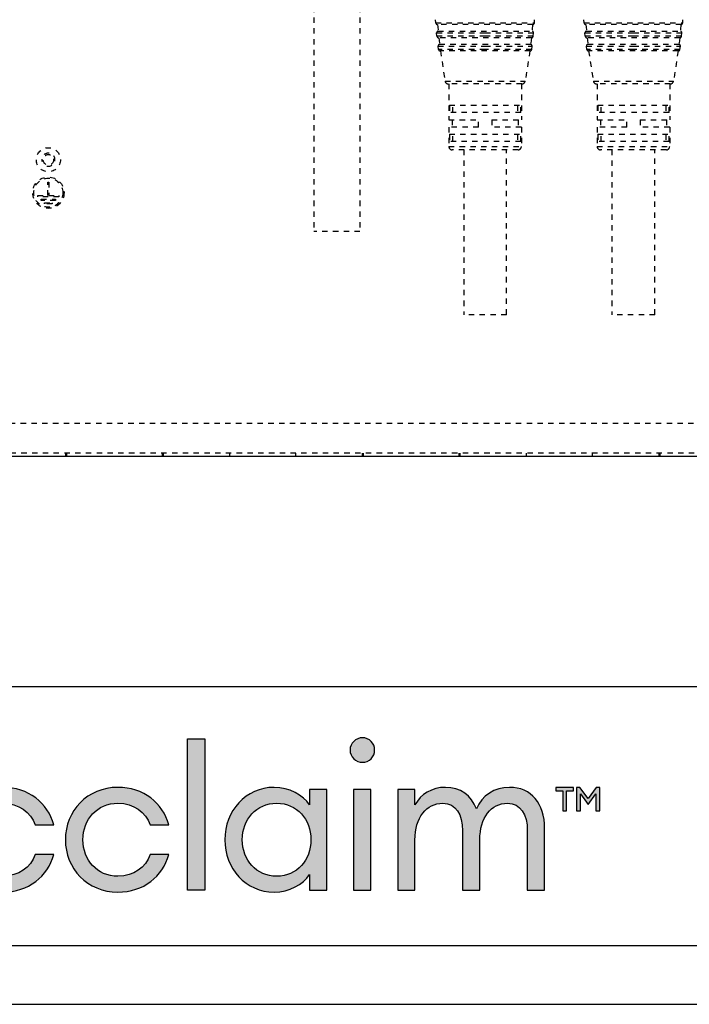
# Model space of a CAD drawing. Header units: millimetres. Extents: x -6552 to -4132, y 482 to 1483.
# Tile 55 of 80: x -5354 to -5151, y 482 to 780. Entities that reach past the tile are written whole.
import ezdxf

# ---------------------------------------------------------------- set-up
doc = ezdxf.new("R2010")
doc.units = ezdxf.units.MM
doc.header["$LTSCALE"] = 16.335
doc.linetypes.add('HIDDEN', pattern=[0.2, 0.1, -0.1])
doc.layers.get('0').update_dxf_attribs({"linetype": 'CONTINUOUS'})
for name, color, linetype in [('02___PRT_ALL_AXES', 7, 'CONTINUOUS'), ('1', 7, 'CONTINUOUS'), ('DEFAULT_2', 8, 'HIDDEN'), ('layer 1', 7, 'CONTINUOUS')]:
    doc.layers.add(name, color=color, linetype=linetype)

# ---------------------------------------------------------------- blocks, each defined once
blk = doc.blocks.new('2')
at = {"layer": 'DEFAULT_2', "color": 8, "linetype": 'HIDDEN'}
for p, q in [((-2659.95, 2337.39), (-2659.95, 2259.39)), ((-2645.95, 2337.39), (-2645.95, 2259.39)), ((-2622.91, 2322.65), (-2622.99, 2323.65)), ((-2592.99, 2322.65), (-2592.92, 2323.65)), ((-2577.91, 2322.65), (-2577.99, 2323.65)), ((-2547.99, 2322.65), (-2547.92, 2323.65)), ((-2622.91, 2322.65), (-2592.99, 2322.65)), ((-2593.49, 2322.19), (-2622.41, 2322.19)), ((-2622.37, 2322.19), (-2622.2, 2320.19)), ((-2622.2, 2320.19), (-2593.71, 2320.19)), ((-2593.53, 2322.19), (-2593.71, 2320.19)), ((-2577.91, 2322.65), (-2547.99, 2322.65)), ((-2548.49, 2322.19), (-2577.41, 2322.19)), ((-2577.37, 2322.19), (-2577.2, 2320.19)), ((-2577.2, 2320.19), (-2548.71, 2320.19)), ((-2548.53, 2322.19), (-2548.71, 2320.19)), ((-2622.55, 2318.64), (-2622.65, 2319.64)), ((-2622.65, 2319.64), (-2607.95, 2319.64)), ((-2607.95, 2318.64), (-2622.55, 2318.64)), ((-2593.86, 2318.19), (-2622.05, 2318.19)), ((-2622, 2318.19), (-2621.77, 2316.19)), ((-2607.95, 2319.64), (-2593.26, 2319.64)), ((-2593.36, 2318.64), (-2607.95, 2318.64)), ((-2593.91, 2318.19), (-2594.13, 2316.19)), ((-2593.36, 2318.64), (-2593.26, 2319.64)), ((-2577.65, 2319.64), (-2562.95, 2319.64)), ((-2577.55, 2318.64), (-2577.65, 2319.64)), ((-2562.95, 2318.64), (-2577.55, 2318.64)), ((-2548.86, 2318.19), (-2577.05, 2318.19)), ((-2577, 2318.19), (-2576.77, 2316.19)), ((-2562.95, 2319.64), (-2548.26, 2319.64)), ((-2548.36, 2318.64), (-2562.95, 2318.64)), ((-2548.91, 2318.19), (-2549.13, 2316.19)), ((-2548.36, 2318.64), (-2548.26, 2319.64)), ((-2622.21, 2315.63), (-2607.95, 2315.63)), ((-2622.09, 2314.62), (-2622.21, 2315.63)), ((-2607.95, 2314.62), (-2622.09, 2314.62)), ((-2621.77, 2316.19), (-2594.13, 2316.19)), ((-2594.31, 2314.19), (-2621.59, 2314.19)), ((-2621.53, 2314.19), (-2620.1, 2305.01)), ((-2607.95, 2315.63), (-2593.69, 2315.63)), ((-2593.82, 2314.62), (-2607.95, 2314.62)), ((-2594.38, 2314.19), (-2595.8, 2305.01)), ((-2593.82, 2314.62), (-2593.69, 2315.63)), ((-2577.21, 2315.63), (-2562.95, 2315.63)), ((-2577.09, 2314.62), (-2577.21, 2315.63)), ((-2562.95, 2314.62), (-2577.09, 2314.62)), ((-2576.77, 2316.19), (-2549.13, 2316.19)), ((-2549.31, 2314.19), (-2576.59, 2314.19)), ((-2576.53, 2314.19), (-2575.1, 2305.01)), ((-2562.95, 2315.63), (-2548.69, 2315.63)), ((-2548.82, 2314.62), (-2562.95, 2314.62)), ((-2549.38, 2314.19), (-2550.8, 2305.01)), ((-2548.82, 2314.62), (-2548.69, 2315.63)), ((-2620.1, 2305.01), (-2595.8, 2305.01)), ((-2596.78, 2304.19), (-2619.12, 2304.19)), ((-2618.95, 2304.19), (-2618.95, 2293.29)), ((-2596.95, 2304.19), (-2596.95, 2293.29)), ((-2575.1, 2305.01), (-2550.8, 2305.01)), ((-2551.78, 2304.19), (-2574.12, 2304.19)), ((-2573.95, 2304.19), (-2573.95, 2293.29)), ((-2551.95, 2304.19), (-2551.95, 2293.29)), ((-2618.77, 2297.69), (-2597.14, 2297.69)), ((-2618.77, 2297.69), (-2618.77, 2295.49)), ((-2617.75, 2295.49), (-2617.75, 2297.69)), ((-2598.15, 2297.69), (-2598.15, 2295.49)), ((-2597.14, 2295.49), (-2597.14, 2297.69)), ((-2573.77, 2297.69), (-2552.14, 2297.69)), ((-2573.77, 2297.69), (-2573.77, 2295.49)), ((-2572.75, 2295.49), (-2572.75, 2297.69)), ((-2553.15, 2297.69), (-2553.15, 2295.49)), ((-2552.14, 2295.49), (-2552.14, 2297.69)), ((-2618.95, 2293.29), (-2609.95, 2293.29)), ((-2597.14, 2295.49), (-2618.77, 2295.49)), ((-2617.95, 2293.29), (-2617.95, 2291.09)), ((-2609.95, 2291.09), (-2609.95, 2293.29)), ((-2605.95, 2293.29), (-2596.95, 2293.29)), ((-2605.95, 2293.29), (-2605.95, 2291.09)), ((-2597.95, 2293.29), (-2597.95, 2291.09)), ((-2573.95, 2293.29), (-2564.95, 2293.29)), ((-2552.14, 2295.49), (-2573.77, 2295.49)), ((-2572.95, 2293.29), (-2572.95, 2291.09)), ((-2564.95, 2291.09), (-2564.95, 2293.29)), ((-2560.95, 2293.29), (-2551.95, 2293.29)), ((-2560.95, 2293.29), (-2560.95, 2291.09)), ((-2552.95, 2293.29), (-2552.95, 2291.09)), ((-2609.95, 2291.09), (-2618.95, 2291.09)), ((-2618.95, 2291.09), (-2618.95, 2285.19)), ((-2596.95, 2291.09), (-2605.95, 2291.09)), ((-2596.95, 2291.09), (-2596.95, 2285.19)), ((-2564.95, 2291.09), (-2573.95, 2291.09)), ((-2573.95, 2291.09), (-2573.95, 2285.19)), ((-2551.95, 2291.09), (-2560.95, 2291.09)), ((-2551.95, 2291.09), (-2551.95, 2285.19)), ((-2618.77, 2288.89), (-2597.14, 2288.89)), ((-2618.77, 2288.89), (-2618.77, 2286.69)), ((-2617.75, 2286.69), (-2617.75, 2288.89)), ((-2598.15, 2288.89), (-2598.15, 2286.69)), ((-2597.14, 2286.69), (-2597.14, 2288.89)), ((-2573.77, 2288.89), (-2552.14, 2288.89)), ((-2573.77, 2288.89), (-2573.77, 2286.69)), ((-2572.75, 2286.69), (-2572.75, 2288.89)), ((-2553.15, 2288.89), (-2553.15, 2286.69)), ((-2552.14, 2286.69), (-2552.14, 2288.89)), ((-2618.95, 2285.19), (-2596.95, 2285.19)), ((-2597.14, 2286.69), (-2618.77, 2286.69)), ((-2597.95, 2284.19), (-2617.95, 2284.19)), ((-2614.45, 2284.19), (-2614.45, 2234.19)), ((-2601.45, 2234.19), (-2601.45, 2284.19)), ((-2573.95, 2285.19), (-2551.95, 2285.19)), ((-2552.14, 2286.69), (-2573.77, 2286.69)), ((-2552.95, 2284.19), (-2572.95, 2284.19)), ((-2569.45, 2284.19), (-2569.45, 2234.19)), ((-2556.45, 2234.19), (-2556.45, 2284.19)), ((-2645.95, 2259.39), (-2659.95, 2259.39)), ((-2601.45, 2234.19), (-2614.45, 2234.19)), ((-2556.45, 2234.19), (-2569.45, 2234.19))]:
    blk.add_line(p, q, dxfattribs=at)
for centre, radius, start, end in [((-2622.41, 2322.69), 0.5, 184.5498, 270), ((-2622.15, 2319.69), 0.5, 95.4436, 185.5246), ((-2593.76, 2319.69), 0.5, 354.4754, 84.5564), ((-2593.49, 2322.69), 0.5, 270, 355.4502), ((-2577.41, 2322.69), 0.5, 184.5498, 270), ((-2577.15, 2319.69), 0.5, 95.4436, 185.5246), ((-2548.76, 2319.69), 0.5, 354.4754, 84.5564), ((-2548.49, 2322.69), 0.5, 270, 355.4502), ((-2622.05, 2318.69), 0.5, 185.8509, 270), ((-2593.86, 2318.69), 0.5, 270, 354.1491), ((-2577.05, 2318.69), 0.5, 185.8509, 270), ((-2548.86, 2318.69), 0.5, 270, 354.1491), ((-2621.72, 2315.69), 0.5, 96.7465, 186.8275), ((-2621.59, 2314.69), 0.5, 187.155, 270), ((-2594.31, 2314.69), 0.5, 270, 352.845), ((-2594.19, 2315.69), 0.5, 353.1725, 83.2535), ((-2576.72, 2315.69), 0.5, 96.7465, 186.8275), ((-2576.59, 2314.69), 0.5, 187.155, 270), ((-2549.31, 2314.69), 0.5, 270, 352.845), ((-2549.19, 2315.69), 0.5, 353.1725, 83.2535), ((-2619.12, 2305.19), 1, 190.3275, 270), ((-2596.78, 2305.19), 1, 270, 349.6725), ((-2574.12, 2305.19), 1, 190.3275, 270), ((-2551.78, 2305.19), 1, 270, 349.6725), ((-2617.95, 2285.19), 1, 180, 270), ((-2597.95, 2285.19), 1, 270, 0), ((-2572.95, 2285.19), 1, 180, 270), ((-2552.95, 2285.19), 1, 270, 0)]:
    blk.add_arc(centre, radius, start, end, dxfattribs=at)
blk = doc.blocks.new('ZA1')
h = blk.add_hatch(color=256)
h.dxf.hatch_style = 1
edge = h.paths.add_edge_path()
edge.add_spline(control_points=[(-2196.47, 266.53), (-2196.47, 266.53), (-2194.3, 266.53), (-2194.3, 266.53), (-2194.3, 266.53), (-2194.3, 266.53), (-2185.44, 246.56), (-2185.44, 246.56), (-2185.44, 246.56), (-2185.44, 246.56), (-2188.17, 246.56), (-2188.17, 246.56), (-2188.17, 246.56), (-2188.17, 246.56), (-2190.73, 252.38), (-2190.73, 252.38), (-2190.73, 252.38), (-2190.73, 252.38), (-2200.04, 252.38), (-2200.04, 252.38), (-2200.04, 252.38), (-2200.04, 252.38), (-2202.6, 246.56), (-2202.6, 246.56), (-2202.6, 246.56), (-2202.6, 246.56), (-2205.3, 246.56), (-2205.3, 246.56), (-2205.3, 246.56), (-2205.3, 246.56), (-2196.47, 266.53), (-2196.47, 266.53)], knot_values=[0, 0, 0, 0, 0.125, 0.125, 0.125, 0.125, 0.25, 0.25, 0.25, 0.25, 0.375, 0.375, 0.375, 0.375, 0.5, 0.5, 0.5, 0.5, 0.625, 0.625, 0.625, 0.625, 0.75, 0.75, 0.75, 0.75, 0.875, 0.875, 0.875, 0.875, 1, 1, 1, 1], degree=3, periodic=0)
edge = h.paths.add_edge_path(flags=16)
edge.add_spline(control_points=[(-2195.4, 262.98), (-2195.4, 262.98), (-2191.77, 254.75), (-2191.77, 254.75), (-2191.77, 254.75), (-2199.02, 254.75), (-2199.02, 254.75), (-2199.02, 254.75), (-2199.02, 254.75), (-2199.02, 254.75), (-2199.02, 254.75)], knot_values=[0.666667, 0.666667, 0.666667, 0.666667, 1, 1, 1, 1.333333, 1.333333, 1.333333, 1.333333, 1.333333, 1.333333, 1.333333, 1.333333], degree=3, periodic=0)
edge.add_spline(control_points=[(-2199.02, 254.75), (-2199.02, 254.75), (-2195.4, 262.98), (-2195.4, 262.98), (-2195.4, 262.98), (-2195.4, 262.98), (-2195.4, 262.98), (-2195.4, 262.98)], knot_values=[0.333333, 0.333333, 0.333333, 0.333333, 0.666667, 0.666667, 0.666667, 0.666667, 0.666667, 0.666667, 0.666667, 0.666667], degree=3, periodic=0)
edge = h.paths.add_edge_path()
edge.add_spline(control_points=[(-2182.56, 253.59), (-2182.56, 253.59), (-2182.56, 253.59), (-2182.56, 253.59), (-2182.56, 253.59), (-2182.56, 256.43), (-2180.6, 258.68), (-2177.67, 258.68)], knot_values=[0.500001, 0.500001, 0.500001, 0.500001, 0.500002, 0.500002, 0.500002, 0.500002, 0.600001, 0.600001, 0.600001, 0.600001], degree=3, periodic=0)
edge.add_spline(control_points=[(-2177.67, 258.68), (-2177.67, 258.68), (-2177.67, 258.68), (-2177.67, 258.68), (-2177.67, 258.68), (-2175.48, 258.68), (-2173.79, 257.44), (-2173.17, 255.67)], knot_values=[0.400001, 0.400001, 0.400001, 0.400001, 0.400002, 0.400002, 0.400002, 0.400002, 0.500001, 0.500001, 0.500001, 0.500001], degree=3, periodic=0)
edge.add_spline(control_points=[(-2173.17, 255.67), (-2173.17, 255.67), (-2173.17, 255.67), (-2173.17, 255.67), (-2173.17, 255.67), (-2173.17, 255.67), (-2170.58, 255.67), (-2170.58, 255.67)], knot_values=[0.300001, 0.300001, 0.300001, 0.300001, 0.300002, 0.300002, 0.300002, 0.300002, 0.400001, 0.400001, 0.400001, 0.400001], degree=3, periodic=0)
edge.add_spline(control_points=[(-2170.58, 255.67), (-2170.58, 255.67), (-2170.58, 255.67), (-2170.58, 255.67), (-2170.58, 255.67), (-2171.37, 258.71), (-2174.13, 260.9), (-2177.67, 260.9)], knot_values=[0.200001, 0.200001, 0.200001, 0.200001, 0.200002, 0.200002, 0.200002, 0.200002, 0.300001, 0.300001, 0.300001, 0.300001], degree=3, periodic=0)
edge.add_spline(control_points=[(-2177.67, 260.9), (-2177.67, 260.9), (-2177.67, 260.9), (-2177.67, 260.9), (-2177.67, 260.9), (-2181.95, 260.9), (-2185.01, 257.62), (-2185.01, 253.59)], knot_values=[0.100001, 0.100001, 0.100001, 0.100001, 0.100002, 0.100002, 0.100002, 0.100002, 0.200001, 0.200001, 0.200001, 0.200001], degree=3, periodic=0)
edge.add_spline(control_points=[(-2185.01, 253.59), (-2185.01, 253.59), (-2185.01, 253.59), (-2185.01, 253.59), (-2185.01, 253.59), (-2185.01, 249.57), (-2181.95, 246.28), (-2177.67, 246.28)], knot_values=[0, 0, 0, 0, 0.000001, 0.000001, 0.000001, 0.000001, 0.100001, 0.100001, 0.100001, 0.100001], degree=3, periodic=0)
edge.add_spline(control_points=[(-2177.67, 246.28), (-2174.13, 246.28), (-2171.37, 248.47), (-2170.58, 251.51), (-2170.58, 251.51), (-2170.58, 251.51), (-2173.17, 251.51), (-2173.17, 251.51)], knot_values=[0.800001, 0.800001, 0.800001, 0.800001, 0.900001, 0.900001, 0.900001, 0.900001, 1, 1, 1, 1], degree=3, periodic=0)
edge.add_spline(control_points=[(-2173.17, 251.51), (-2173.17, 251.51), (-2173.17, 251.51), (-2173.17, 251.51), (-2173.17, 251.51), (-2173.79, 249.74), (-2175.48, 248.5), (-2177.67, 248.5)], knot_values=[0.700001, 0.700001, 0.700001, 0.700001, 0.700002, 0.700002, 0.700002, 0.700002, 0.800001, 0.800001, 0.800001, 0.800001], degree=3, periodic=0)
edge.add_spline(control_points=[(-2177.67, 248.5), (-2177.67, 248.5), (-2177.67, 248.5), (-2177.67, 248.5), (-2177.67, 248.5), (-2180.6, 248.5), (-2182.56, 250.75), (-2182.56, 253.59)], knot_values=[0.600001, 0.600001, 0.600001, 0.600001, 0.600002, 0.600002, 0.600002, 0.600002, 0.700001, 0.700001, 0.700001, 0.700001], degree=3, periodic=0)
edge = h.paths.add_edge_path()
edge.add_spline(control_points=[(-2166.5, 253.59), (-2166.5, 253.59), (-2166.5, 253.59), (-2166.5, 253.59), (-2166.5, 253.59), (-2166.5, 256.43), (-2164.53, 258.68), (-2161.61, 258.68)], knot_values=[0.500001, 0.500001, 0.500001, 0.500001, 0.500002, 0.500002, 0.500002, 0.500002, 0.600001, 0.600001, 0.600001, 0.600001], degree=3, periodic=0)
edge.add_spline(control_points=[(-2161.61, 258.68), (-2161.61, 258.68), (-2161.61, 258.68), (-2161.61, 258.68), (-2161.61, 258.68), (-2159.41, 258.68), (-2157.73, 257.44), (-2157.11, 255.67)], knot_values=[0.400001, 0.400001, 0.400001, 0.400001, 0.400002, 0.400002, 0.400002, 0.400002, 0.500001, 0.500001, 0.500001, 0.500001], degree=3, periodic=0)
edge.add_spline(control_points=[(-2157.11, 255.67), (-2157.11, 255.67), (-2157.11, 255.67), (-2157.11, 255.67), (-2157.11, 255.67), (-2157.11, 255.67), (-2154.52, 255.67), (-2154.52, 255.67)], knot_values=[0.300001, 0.300001, 0.300001, 0.300001, 0.300002, 0.300002, 0.300002, 0.300002, 0.400001, 0.400001, 0.400001, 0.400001], degree=3, periodic=0)
edge.add_spline(control_points=[(-2154.52, 255.67), (-2154.52, 255.67), (-2154.52, 255.67), (-2154.52, 255.67), (-2154.52, 255.67), (-2155.31, 258.71), (-2158.07, 260.9), (-2161.61, 260.9)], knot_values=[0.200001, 0.200001, 0.200001, 0.200001, 0.200002, 0.200002, 0.200002, 0.200002, 0.300001, 0.300001, 0.300001, 0.300001], degree=3, periodic=0)
edge.add_spline(control_points=[(-2161.61, 260.9), (-2161.61, 260.9), (-2161.61, 260.9), (-2161.61, 260.9), (-2161.61, 260.9), (-2165.88, 260.9), (-2168.95, 257.62), (-2168.95, 253.59)], knot_values=[0.100001, 0.100001, 0.100001, 0.100001, 0.100002, 0.100002, 0.100002, 0.100002, 0.200001, 0.200001, 0.200001, 0.200001], degree=3, periodic=0)
edge.add_spline(control_points=[(-2168.95, 253.59), (-2168.95, 253.59), (-2168.95, 253.59), (-2168.95, 253.59), (-2168.95, 253.59), (-2168.95, 249.57), (-2165.88, 246.28), (-2161.61, 246.28)], knot_values=[0, 0, 0, 0, 0.000001, 0.000001, 0.000001, 0.000001, 0.100001, 0.100001, 0.100001, 0.100001], degree=3, periodic=0)
edge.add_spline(control_points=[(-2161.61, 246.28), (-2158.07, 246.28), (-2155.31, 248.47), (-2154.52, 251.51), (-2154.52, 251.51), (-2154.52, 251.51), (-2157.11, 251.51), (-2157.11, 251.51)], knot_values=[0.800001, 0.800001, 0.800001, 0.800001, 0.900001, 0.900001, 0.900001, 0.900001, 1, 1, 1, 1], degree=3, periodic=0)
edge.add_spline(control_points=[(-2157.11, 251.51), (-2157.11, 251.51), (-2157.11, 251.51), (-2157.11, 251.51), (-2157.11, 251.51), (-2157.73, 249.74), (-2159.41, 248.5), (-2161.61, 248.5)], knot_values=[0.700001, 0.700001, 0.700001, 0.700001, 0.700002, 0.700002, 0.700002, 0.700002, 0.800001, 0.800001, 0.800001, 0.800001], degree=3, periodic=0)
edge.add_spline(control_points=[(-2161.61, 248.5), (-2161.61, 248.5), (-2161.61, 248.5), (-2161.61, 248.5), (-2161.61, 248.5), (-2164.53, 248.5), (-2166.5, 250.75), (-2166.5, 253.59)], knot_values=[0.600001, 0.600001, 0.600001, 0.600001, 0.600002, 0.600002, 0.600002, 0.600002, 0.700001, 0.700001, 0.700001, 0.700001], degree=3, periodic=0)
edge = h.paths.add_edge_path()
edge.add_spline(control_points=[(-2151.92, 246.56), (-2151.92, 246.56), (-2151.92, 246.56), (-2151.92, 246.56), (-2151.92, 246.56), (-2151.92, 246.56), (-2149.5, 246.56), (-2149.5, 246.56), (-2149.5, 246.56), (-2149.5, 267.65), (-2149.5, 267.65)], knot_values=[0.75, 0.75, 0.75, 0.75, 0.75, 0.75, 0.75, 0.75, 1, 1, 1, 1.25, 1.25, 1.25, 1.25], degree=3, periodic=0)
edge.add_spline(control_points=[(-2149.5, 267.65), (-2149.5, 267.65), (-2149.5, 267.65), (-2149.5, 267.65), (-2149.5, 267.65), (-2149.5, 267.65), (-2151.92, 267.65), (-2151.92, 267.65), (-2151.92, 267.65), (-2151.92, 267.65), (-2151.92, 246.56), (-2151.92, 246.56)], knot_values=[0.25, 0.25, 0.25, 0.25, 0.25, 0.25, 0.25, 0.25, 0.5, 0.5, 0.5, 0.5, 0.75, 0.75, 0.75, 0.75], degree=3, periodic=0)
edge = h.paths.add_edge_path()
edge.add_spline(control_points=[(-2139.81, 260.9), (-2143.75, 260.9), (-2146.7, 257.61), (-2146.7, 253.59), (-2146.7, 253.59), (-2146.7, 249.57), (-2143.75, 246.28), (-2139.81, 246.28)], knot_values=[0.777779, 0.777779, 0.777779, 0.777779, 0.88889, 0.88889, 0.88889, 0.88889, 1, 1, 1, 1], degree=3, periodic=0)
edge.add_spline(control_points=[(-2139.81, 246.28), (-2139.81, 246.28), (-2139.81, 246.28), (-2139.81, 246.28), (-2139.81, 246.28), (-2137.7, 246.28), (-2135.79, 247.38), (-2134.86, 248.73)], knot_values=[0.666668, 0.666668, 0.666668, 0.666668, 0.666669, 0.666669, 0.666669, 0.666669, 0.777779, 0.777779, 0.777779, 0.777779], degree=3, periodic=0)
edge.add_spline(control_points=[(-2134.86, 248.73), (-2134.86, 248.73), (-2134.86, 248.73), (-2134.86, 248.73), (-2134.86, 248.73), (-2134.86, 248.73), (-2134.86, 246.56), (-2134.86, 246.56)], knot_values=[0.555557, 0.555557, 0.555557, 0.555557, 0.555558, 0.555558, 0.555558, 0.555558, 0.666668, 0.666668, 0.666668, 0.666668], degree=3, periodic=0)
edge.add_spline(control_points=[(-2134.86, 246.56), (-2134.86, 246.56), (-2134.86, 246.56), (-2134.86, 246.56), (-2134.86, 246.56), (-2134.86, 246.56), (-2132.45, 246.56), (-2132.45, 246.56)], knot_values=[0.444446, 0.444446, 0.444446, 0.444446, 0.444447, 0.444447, 0.444447, 0.444447, 0.555557, 0.555557, 0.555557, 0.555557], degree=3, periodic=0)
edge.add_spline(control_points=[(-2132.45, 246.56), (-2132.45, 246.56), (-2132.45, 246.56), (-2132.45, 246.56), (-2132.45, 246.56), (-2132.45, 246.56), (-2132.45, 260.62), (-2132.45, 260.62)], knot_values=[0.333334, 0.333334, 0.333334, 0.333334, 0.333336, 0.333336, 0.333336, 0.333336, 0.444446, 0.444446, 0.444446, 0.444446], degree=3, periodic=0)
edge.add_spline(control_points=[(-2132.45, 260.62), (-2132.45, 260.62), (-2132.45, 260.62), (-2132.45, 260.62), (-2132.45, 260.62), (-2132.45, 260.62), (-2134.86, 260.62), (-2134.86, 260.62)], knot_values=[0.222223, 0.222223, 0.222223, 0.222223, 0.222224, 0.222224, 0.222224, 0.222224, 0.333334, 0.333334, 0.333334, 0.333334], degree=3, periodic=0)
edge.add_spline(control_points=[(-2134.86, 260.62), (-2134.86, 260.62), (-2134.86, 260.62), (-2134.86, 260.62), (-2134.86, 260.62), (-2134.86, 260.62), (-2134.86, 258.46), (-2134.86, 258.46)], knot_values=[0.111112, 0.111112, 0.111112, 0.111112, 0.111113, 0.111113, 0.111113, 0.111113, 0.222223, 0.222223, 0.222223, 0.222223], degree=3, periodic=0)
edge.add_spline(control_points=[(-2134.86, 258.46), (-2134.86, 258.46), (-2134.86, 258.46), (-2134.86, 258.46), (-2134.86, 258.46), (-2135.79, 259.81), (-2137.7, 260.9), (-2139.81, 260.9)], knot_values=[0, 0, 0, 0, 0.000001, 0.000001, 0.000001, 0.000001, 0.111112, 0.111112, 0.111112, 0.111112], degree=3, periodic=0)
edge = h.paths.add_edge_path(flags=16)
edge.add_spline(control_points=[(-2144.26, 253.59), (-2144.26, 253.59), (-2144.26, 253.59), (-2144.26, 253.59), (-2144.26, 253.59), (-2144.26, 256.43), (-2142.29, 258.68), (-2139.45, 258.68)], knot_values=[0, 0, 0, 0, 0.000002, 0.000003, 0.000003, 0.000003, 0.250003, 0.250003, 0.250003, 0.250003], degree=3, periodic=0)
edge.add_spline(control_points=[(-2139.45, 258.68), (-2136.61, 258.68), (-2134.67, 256.43), (-2134.67, 253.59), (-2134.67, 253.59), (-2134.67, 250.75), (-2136.61, 248.5), (-2139.45, 248.5)], knot_values=[0.500002, 0.500002, 0.500002, 0.500002, 0.750002, 0.750002, 0.750002, 0.750002, 1, 1, 1, 1], degree=3, periodic=0)
edge.add_spline(control_points=[(-2139.45, 248.5), (-2139.45, 248.5), (-2139.45, 248.5), (-2139.45, 248.5), (-2139.45, 248.5), (-2142.29, 248.5), (-2144.26, 250.75), (-2144.26, 253.59)], knot_values=[0.250003, 0.250003, 0.250003, 0.250003, 0.250005, 0.250005, 0.250005, 0.250005, 0.500003, 0.500003, 0.500003, 0.500003], degree=3, periodic=0)
h = blk.add_hatch(color=256)
h.dxf.hatch_style = 1
h.paths.add_polyline_path([(-2126.29, 260.62), (-2128.71, 260.62), (-2128.71, 246.56), (-2126.29, 246.56)])
edge = h.paths.add_edge_path()
edge.add_spline(control_points=[(-2127.47, 264.39), (-2126.51, 264.39), (-2125.78, 265.15), (-2125.78, 266.11), (-2125.78, 266.11), (-2125.78, 267.03), (-2126.51, 267.82), (-2127.47, 267.82)], knot_values=[0.500002, 0.500002, 0.500002, 0.500002, 0.750002, 0.750002, 0.750002, 0.750002, 1, 1, 1, 1], degree=3, periodic=0)
edge.add_spline(control_points=[(-2127.47, 267.82), (-2127.47, 267.82), (-2127.47, 267.82), (-2127.47, 267.82), (-2127.47, 267.82), (-2128.42, 267.82), (-2129.21, 267.03), (-2129.21, 266.11)], knot_values=[0.250003, 0.250003, 0.250003, 0.250003, 0.250005, 0.250005, 0.250005, 0.250005, 0.500003, 0.500003, 0.500003, 0.500003], degree=3, periodic=0)
edge.add_spline(control_points=[(-2129.21, 266.11), (-2129.21, 266.11), (-2129.21, 266.11), (-2129.21, 266.11), (-2129.21, 266.11), (-2129.21, 265.15), (-2128.42, 264.39), (-2127.47, 264.39)], knot_values=[0, 0, 0, 0, 0.000002, 0.000003, 0.000003, 0.000003, 0.250003, 0.250003, 0.250003, 0.250003], degree=3, periodic=0)
edge = h.paths.add_edge_path()
edge.add_spline(control_points=[(-2102.04, 255.2), (-2102.04, 255.2), (-2102.04, 255.2), (-2102.04, 255.2), (-2102.04, 255.2), (-2102.04, 258.63), (-2103.89, 260.9), (-2106.96, 260.9)], knot_values=[0.263158, 0.263158, 0.263158, 0.263158, 0.263159, 0.263159, 0.263159, 0.263159, 0.31579, 0.31579, 0.31579, 0.31579], degree=3, periodic=0)
edge.add_spline(control_points=[(-2106.96, 260.9), (-2106.96, 260.9), (-2106.96, 260.9), (-2106.96, 260.9), (-2106.96, 260.9), (-2109.04, 260.9), (-2110.81, 259.75), (-2111.57, 257.9)], knot_values=[0.210527, 0.210527, 0.210527, 0.210527, 0.210527, 0.210527, 0.210527, 0.210527, 0.263158, 0.263158, 0.263158, 0.263158], degree=3, periodic=0)
edge.add_spline(control_points=[(-2111.57, 257.9), (-2111.57, 257.9), (-2111.57, 257.9), (-2111.57, 257.9), (-2111.57, 257.9), (-2112.27, 259.75), (-2113.79, 260.9), (-2115.9, 260.9)], knot_values=[0.157895, 0.157895, 0.157895, 0.157895, 0.157896, 0.157896, 0.157896, 0.157896, 0.210527, 0.210527, 0.210527, 0.210527], degree=3, periodic=0)
edge.add_spline(control_points=[(-2115.9, 260.9), (-2115.9, 260.9), (-2115.9, 260.9), (-2115.9, 260.9), (-2115.9, 260.9), (-2117.78, 260.9), (-2119.33, 259.95), (-2120.15, 258.46)], knot_values=[0.105264, 0.105264, 0.105264, 0.105264, 0.105264, 0.105264, 0.105264, 0.105264, 0.157895, 0.157895, 0.157895, 0.157895], degree=3, periodic=0)
edge.add_spline(control_points=[(-2120.15, 258.46), (-2120.15, 258.46), (-2120.15, 258.46), (-2120.15, 258.46), (-2120.15, 258.46), (-2120.15, 258.46), (-2120.15, 260.62), (-2120.15, 260.62)], knot_values=[0.052632, 0.052632, 0.052632, 0.052632, 0.052633, 0.052633, 0.052633, 0.052633, 0.105264, 0.105264, 0.105264, 0.105264], degree=3, periodic=0)
edge.add_spline(control_points=[(-2120.15, 260.62), (-2120.15, 260.62), (-2120.15, 260.62), (-2120.15, 260.62), (-2120.15, 260.62), (-2120.15, 260.62), (-2120.75, 260.62), (-2121.36, 260.62)], knot_values=[0.026316, 0.026316, 0.026316, 0.026316, 0.026316, 0.026316, 0.026316, 0.026316, 0.052632, 0.052632, 0.052632, 0.052632], degree=3, periodic=0)
edge.add_spline(control_points=[(-2121.36, 260.62), (-2121.96, 260.62), (-2122.56, 260.62), (-2122.56, 260.62), (-2122.56, 260.62), (-2122.56, 246.56), (-2122.56, 246.56), (-2122.56, 246.56), (-2122.56, 246.56), (-2120.15, 246.56), (-2120.15, 246.56)], knot_values=[0.894738, 0.894738, 0.894738, 0.894738, 0.921054, 0.921054, 0.921054, 0.973685, 0.973685, 0.973685, 0.973685, 1.026316, 1.026316, 1.026316, 1.026316], degree=3, periodic=0)
edge.add_spline(control_points=[(-2120.15, 246.56), (-2120.15, 246.56), (-2120.15, 246.56), (-2120.15, 246.56), (-2120.15, 246.56), (-2120.15, 246.56), (-2120.15, 253.54), (-2120.15, 253.54)], knot_values=[0.842106, 0.842106, 0.842106, 0.842106, 0.842107, 0.842107, 0.842107, 0.842107, 0.894738, 0.894738, 0.894738, 0.894738], degree=3, periodic=0)
edge.add_spline(control_points=[(-2120.15, 253.54), (-2120.15, 253.54), (-2120.15, 253.54), (-2120.15, 253.54), (-2120.15, 253.54), (-2120.15, 256.71), (-2118.54, 258.68), (-2116.27, 258.68)], knot_values=[0.789474, 0.789474, 0.789474, 0.789474, 0.789475, 0.789475, 0.789475, 0.789475, 0.842106, 0.842106, 0.842106, 0.842106], degree=3, periodic=0)
edge.add_spline(control_points=[(-2116.27, 258.68), (-2116.27, 258.68), (-2116.27, 258.68), (-2116.27, 258.68), (-2116.27, 258.68), (-2114.44, 258.68), (-2113.51, 257.11), (-2113.51, 254.83)], knot_values=[0.736843, 0.736843, 0.736843, 0.736843, 0.736843, 0.736843, 0.736843, 0.736843, 0.789474, 0.789474, 0.789474, 0.789474], degree=3, periodic=0)
edge.add_spline(control_points=[(-2113.51, 254.83), (-2113.51, 254.83), (-2113.51, 254.83), (-2113.51, 254.83), (-2113.51, 254.83), (-2113.51, 254.83), (-2113.51, 246.56), (-2113.51, 246.56)], knot_values=[0.684211, 0.684211, 0.684211, 0.684211, 0.684212, 0.684212, 0.684212, 0.684212, 0.736843, 0.736843, 0.736843, 0.736843], degree=3, periodic=0)
edge.add_spline(control_points=[(-2113.51, 246.56), (-2113.51, 246.56), (-2113.51, 246.56), (-2113.51, 246.56), (-2113.51, 246.56), (-2113.51, 246.56), (-2111.09, 246.56), (-2111.09, 246.56)], knot_values=[0.631579, 0.631579, 0.631579, 0.631579, 0.63158, 0.63158, 0.63158, 0.63158, 0.684211, 0.684211, 0.684211, 0.684211], degree=3, periodic=0)
edge.add_spline(control_points=[(-2111.09, 246.56), (-2111.09, 246.56), (-2111.09, 246.56), (-2111.09, 246.56), (-2111.09, 246.56), (-2111.09, 246.56), (-2111.09, 253.54), (-2111.09, 253.54)], knot_values=[0.578948, 0.578948, 0.578948, 0.578948, 0.578948, 0.578948, 0.578948, 0.578948, 0.631579, 0.631579, 0.631579, 0.631579], degree=3, periodic=0)
edge.add_spline(control_points=[(-2111.09, 253.54), (-2111.09, 253.54), (-2111.09, 253.54), (-2111.09, 253.54), (-2111.09, 253.54), (-2111.09, 256.71), (-2109.52, 258.68), (-2107.24, 258.68)], knot_values=[0.526316, 0.526316, 0.526316, 0.526316, 0.526317, 0.526317, 0.526317, 0.526317, 0.578948, 0.578948, 0.578948, 0.578948], degree=3, periodic=0)
edge.add_spline(control_points=[(-2107.24, 258.68), (-2107.24, 258.68), (-2107.24, 258.68), (-2107.24, 258.68), (-2107.24, 258.68), (-2105.41, 258.68), (-2104.46, 257.11), (-2104.46, 254.83)], knot_values=[0.473685, 0.473685, 0.473685, 0.473685, 0.473685, 0.473685, 0.473685, 0.473685, 0.526316, 0.526316, 0.526316, 0.526316], degree=3, periodic=0)
edge.add_spline(control_points=[(-2104.46, 254.83), (-2104.46, 254.83), (-2104.46, 254.83), (-2104.46, 254.83), (-2104.46, 254.83), (-2104.46, 254.83), (-2104.46, 246.56), (-2104.46, 246.56)], knot_values=[0.421053, 0.421053, 0.421053, 0.421053, 0.421054, 0.421054, 0.421054, 0.421054, 0.473685, 0.473685, 0.473685, 0.473685], degree=3, periodic=0)
edge.add_spline(control_points=[(-2104.46, 246.56), (-2104.46, 246.56), (-2104.46, 246.56), (-2104.46, 246.56), (-2104.46, 246.56), (-2104.46, 246.56), (-2102.04, 246.56), (-2102.04, 246.56)], knot_values=[0.368422, 0.368422, 0.368422, 0.368422, 0.368422, 0.368422, 0.368422, 0.368422, 0.421053, 0.421053, 0.421053, 0.421053], degree=3, periodic=0)
edge.add_spline(control_points=[(-2102.04, 246.56), (-2102.04, 246.56), (-2102.04, 246.56), (-2102.04, 246.56), (-2102.04, 246.56), (-2102.04, 246.56), (-2102.04, 255.2), (-2102.04, 255.2)], knot_values=[0.31579, 0.31579, 0.31579, 0.31579, 0.315791, 0.315791, 0.315791, 0.315791, 0.368422, 0.368422, 0.368422, 0.368422], degree=3, periodic=0)
edge = h.paths.add_edge_path()
edge.add_spline(control_points=[(-2098.02, 260.39), (-2098.02, 260.39), (-2098.02, 260.9), (-2098.02, 260.9), (-2098.02, 260.9)], knot_values=[0.375, 0.375, 0.375, 0.375, 0.5, 0.5, 0.5, 0.5, 0.5], degree=3, periodic=0)
edge.add_spline(control_points=[(-2098.02, 260.9), (-2098.02, 260.9), (-2100.46, 260.9), (-2100.46, 260.9), (-2100.46, 260.9), (-2100.46, 260.9), (-2100.46, 260.9), (-2100.46, 260.9)], knot_values=[0.25, 0.25, 0.25, 0.25, 0.375, 0.375, 0.375, 0.375, 0.375, 0.375, 0.375, 0.375], degree=3, periodic=0)
edge.add_spline(control_points=[(-2100.46, 260.9), (-2100.46, 260.9), (-2100.46, 260.39), (-2100.46, 260.39), (-2100.46, 260.39), (-2100.46, 260.39), (-2100.46, 260.39), (-2100.46, 260.39)], knot_values=[0.125, 0.125, 0.125, 0.125, 0.25, 0.25, 0.25, 0.25, 0.25, 0.25, 0.25, 0.25], degree=3, periodic=0)
edge.add_spline(control_points=[(-2100.46, 260.39), (-2100.46, 260.39), (-2099.51, 260.39), (-2099.51, 260.39), (-2099.51, 260.39), (-2099.51, 257.64), (-2099.51, 257.64), (-2099.51, 257.64), (-2099.51, 257.64), (-2099.51, 257.64), (-2099.51, 257.64)], knot_values=[0.875, 0.875, 0.875, 0.875, 1, 1, 1, 1.125, 1.125, 1.125, 1.125, 1.125, 1.125, 1.125, 1.125], degree=3, periodic=0)
edge.add_spline(control_points=[(-2099.51, 257.64), (-2099.51, 257.64), (-2098.98, 257.64), (-2098.98, 257.64), (-2098.98, 257.64), (-2098.98, 257.64), (-2098.98, 257.64), (-2098.98, 257.64)], knot_values=[0.75, 0.75, 0.75, 0.75, 0.875, 0.875, 0.875, 0.875, 0.875, 0.875, 0.875, 0.875], degree=3, periodic=0)
edge.add_spline(control_points=[(-2098.98, 257.64), (-2098.98, 257.64), (-2098.98, 260.39), (-2098.98, 260.39), (-2098.98, 260.39), (-2098.98, 260.39), (-2098.02, 260.39), (-2098.02, 260.39), (-2098.02, 260.39), (-2098.02, 260.39), (-2098.02, 260.39), (-2098.02, 260.39)], knot_values=[0.5, 0.5, 0.5, 0.5, 0.625, 0.625, 0.625, 0.625, 0.75, 0.75, 0.75, 0.75, 0.75, 0.75, 0.75, 0.75], degree=3, periodic=0)
edge = h.paths.add_edge_path()
edge.add_spline(control_points=[(-2094.34, 257.64), (-2094.34, 257.64), (-2094.34, 257.64), (-2094.34, 257.64), (-2094.34, 257.64), (-2094.34, 260.9), (-2094.34, 260.9), (-2094.34, 260.9), (-2094.34, 260.9), (-2094.83, 260.9), (-2094.83, 260.9), (-2094.83, 260.9), (-2094.83, 260.9), (-2095.97, 259.36), (-2095.97, 259.36), (-2095.97, 259.36), (-2095.97, 259.36), (-2097.11, 260.9), (-2097.11, 260.9), (-2097.11, 260.9), (-2097.11, 260.9), (-2097.6, 260.9), (-2097.6, 260.9), (-2097.6, 260.9), (-2097.6, 260.9), (-2097.6, 260.9), (-2097.6, 260.9)], knot_values=[0.25, 0.25, 0.25, 0.25, 0.25, 0.25, 0.25, 0.333333, 0.333333, 0.333333, 0.333333, 0.416667, 0.416667, 0.416667, 0.416667, 0.5, 0.5, 0.5, 0.5, 0.583333, 0.583333, 0.583333, 0.583333, 0.666667, 0.666667, 0.666667, 0.666667, 0.666667, 0.666667, 0.666667, 0.666667], degree=3, periodic=0)
edge.add_spline(control_points=[(-2097.6, 260.9), (-2097.6, 260.9), (-2097.6, 257.64), (-2097.6, 257.64), (-2097.6, 257.64), (-2097.6, 257.64), (-2097.6, 257.64), (-2097.6, 257.64)], knot_values=[0.166667, 0.166667, 0.166667, 0.166667, 0.25, 0.25, 0.25, 0.25, 0.25, 0.25, 0.25, 0.25], degree=3, periodic=0)
edge.add_spline(control_points=[(-2097.6, 257.64), (-2097.6, 257.64), (-2097.06, 257.64), (-2097.06, 257.64), (-2097.06, 257.64), (-2097.06, 257.64), (-2097.06, 257.64), (-2097.06, 257.64)], knot_values=[0.083333, 0.083333, 0.083333, 0.083333, 0.166667, 0.166667, 0.166667, 0.166667, 0.166667, 0.166667, 0.166667, 0.166667], degree=3, periodic=0)
edge.add_spline(control_points=[(-2097.06, 257.64), (-2097.06, 257.64), (-2097.06, 259.98), (-2097.06, 259.98), (-2097.06, 259.98), (-2095.97, 258.5), (-2095.97, 258.5), (-2095.97, 258.5), (-2095.97, 258.5), (-2095.97, 258.5), (-2095.97, 258.5)], knot_values=[0.916667, 0.916667, 0.916667, 0.916667, 1, 1, 1, 1.083333, 1.083333, 1.083333, 1.083333, 1.083333, 1.083333, 1.083333, 1.083333], degree=3, periodic=0)
edge.add_spline(control_points=[(-2095.97, 258.5), (-2095.97, 258.5), (-2094.88, 259.98), (-2094.88, 259.98), (-2094.88, 259.98), (-2094.88, 259.98), (-2094.88, 259.98), (-2094.88, 259.98)], knot_values=[0.833333, 0.833333, 0.833333, 0.833333, 0.916667, 0.916667, 0.916667, 0.916667, 0.916667, 0.916667, 0.916667, 0.916667], degree=3, periodic=0)
edge.add_spline(control_points=[(-2094.88, 259.98), (-2094.88, 259.98), (-2094.88, 257.64), (-2094.88, 257.64), (-2094.88, 257.64), (-2094.88, 257.64), (-2094.88, 257.64), (-2094.88, 257.64)], knot_values=[0.75, 0.75, 0.75, 0.75, 0.833333, 0.833333, 0.833333, 0.833333, 0.833333, 0.833333, 0.833333, 0.833333], degree=3, periodic=0)
edge.add_spline(control_points=[(-2094.88, 257.64), (-2094.88, 257.64), (-2094.34, 257.64), (-2094.34, 257.64), (-2094.34, 257.64)], knot_values=[0.666667, 0.666667, 0.666667, 0.666667, 0.75, 0.75, 0.75, 0.75, 0.75], degree=3, periodic=0)
for p, q in [((-2128.71, 260.62), (-2128.71, 246.56)), ((-2126.29, 260.62), (-2128.71, 260.62)), ((-2126.29, 246.56), (-2126.29, 260.62)), ((-2128.71, 246.56), (-2126.29, 246.56))]:
    blk.add_line(p, q)
at = {"layer": 'layer 1'}
for points, knots in [([(-2149.5, 246.56), (-2149.5, 246.56), (-2149.5, 267.65), (-2149.5, 267.65), (-2149.5, 267.65), (-2149.5, 267.65), (-2151.92, 267.65), (-2151.92, 267.65), (-2151.92, 267.65), (-2151.92, 267.65), (-2151.92, 246.56), (-2151.92, 246.56), (-2151.92, 246.56), (-2151.92, 246.56), (-2149.5, 246.56), (-2149.5, 246.56)], [0, 0, 0, 0, 0.25, 0.25, 0.25, 0.25, 0.5, 0.5, 0.5, 0.5, 0.75, 0.75, 0.75, 0.75, 1, 1, 1, 1]), ([(-2127.47, 264.39), (-2128.42, 264.39), (-2129.21, 265.15), (-2129.21, 266.11), (-2129.21, 266.11), (-2129.21, 267.03), (-2128.42, 267.82), (-2127.47, 267.82), (-2127.47, 267.82), (-2126.51, 267.82), (-2125.78, 267.03), (-2125.78, 266.11), (-2125.78, 266.11), (-2125.78, 265.15), (-2126.51, 264.39), (-2127.47, 264.39)], [0, 0, 0, 0, 0.25, 0.25, 0.25, 0.25, 0.5, 0.5, 0.5, 0.5, 0.75, 0.75, 0.75, 0.75, 1, 1, 1, 1]), ([(-2177.67, 246.28), (-2181.95, 246.28), (-2185.01, 249.57), (-2185.01, 253.59), (-2185.01, 253.59), (-2185.01, 257.62), (-2181.95, 260.9), (-2177.67, 260.9), (-2177.67, 260.9), (-2174.13, 260.9), (-2171.37, 258.71), (-2170.58, 255.67), (-2170.58, 255.67), (-2170.58, 255.67), (-2173.17, 255.67), (-2173.17, 255.67), (-2173.17, 255.67), (-2173.79, 257.44), (-2175.48, 258.68), (-2177.67, 258.68), (-2177.67, 258.68), (-2180.6, 258.68), (-2182.56, 256.43), (-2182.56, 253.59), (-2182.56, 253.59), (-2182.56, 250.75), (-2180.6, 248.5), (-2177.67, 248.5), (-2177.67, 248.5), (-2175.48, 248.5), (-2173.79, 249.74), (-2173.17, 251.51), (-2173.17, 251.51), (-2173.17, 251.51), (-2170.58, 251.51), (-2170.58, 251.51), (-2170.58, 251.51), (-2171.37, 248.47), (-2174.13, 246.28), (-2177.67, 246.28)], [0, 0, 0, 0, 0.1, 0.1, 0.1, 0.1, 0.2, 0.2, 0.2, 0.2, 0.3, 0.3, 0.3, 0.3, 0.4, 0.4, 0.4, 0.4, 0.5, 0.5, 0.5, 0.5, 0.6, 0.6, 0.6, 0.6, 0.7, 0.7, 0.7, 0.7, 0.8, 0.8, 0.8, 0.8, 0.9, 0.9, 0.9, 0.9, 1, 1, 1, 1]), ([(-2161.61, 246.28), (-2165.88, 246.28), (-2168.95, 249.57), (-2168.95, 253.59), (-2168.95, 253.59), (-2168.95, 257.62), (-2165.88, 260.9), (-2161.61, 260.9), (-2161.61, 260.9), (-2158.07, 260.9), (-2155.31, 258.71), (-2154.52, 255.67), (-2154.52, 255.67), (-2154.52, 255.67), (-2157.11, 255.67), (-2157.11, 255.67), (-2157.11, 255.67), (-2157.73, 257.44), (-2159.41, 258.68), (-2161.61, 258.68), (-2161.61, 258.68), (-2164.53, 258.68), (-2166.5, 256.43), (-2166.5, 253.59), (-2166.5, 253.59), (-2166.5, 250.75), (-2164.53, 248.5), (-2161.61, 248.5), (-2161.61, 248.5), (-2159.41, 248.5), (-2157.73, 249.74), (-2157.11, 251.51), (-2157.11, 251.51), (-2157.11, 251.51), (-2154.52, 251.51), (-2154.52, 251.51), (-2154.52, 251.51), (-2155.31, 248.47), (-2158.07, 246.28), (-2161.61, 246.28)], [0, 0, 0, 0, 0.1, 0.1, 0.1, 0.1, 0.2, 0.2, 0.2, 0.2, 0.3, 0.3, 0.3, 0.3, 0.4, 0.4, 0.4, 0.4, 0.5, 0.5, 0.5, 0.5, 0.6, 0.6, 0.6, 0.6, 0.7, 0.7, 0.7, 0.7, 0.8, 0.8, 0.8, 0.8, 0.9, 0.9, 0.9, 0.9, 1, 1, 1, 1]), ([(-2139.81, 260.9), (-2137.7, 260.9), (-2135.79, 259.81), (-2134.86, 258.46), (-2134.86, 258.46), (-2134.86, 258.46), (-2134.86, 260.62), (-2134.86, 260.62), (-2134.86, 260.62), (-2134.86, 260.62), (-2132.45, 260.62), (-2132.45, 260.62), (-2132.45, 260.62), (-2132.45, 260.62), (-2132.45, 246.56), (-2132.45, 246.56), (-2132.45, 246.56), (-2132.45, 246.56), (-2134.86, 246.56), (-2134.86, 246.56), (-2134.86, 246.56), (-2134.86, 246.56), (-2134.86, 248.73), (-2134.86, 248.73), (-2134.86, 248.73), (-2135.79, 247.38), (-2137.7, 246.28), (-2139.81, 246.28), (-2139.81, 246.28), (-2143.75, 246.28), (-2146.7, 249.57), (-2146.7, 253.59), (-2146.7, 253.59), (-2146.7, 257.61), (-2143.75, 260.9), (-2139.81, 260.9)], [0, 0, 0, 0, 0.111111, 0.111111, 0.111111, 0.111111, 0.222222, 0.222222, 0.222222, 0.222222, 0.333333, 0.333333, 0.333333, 0.333333, 0.444444, 0.444444, 0.444444, 0.444444, 0.555556, 0.555556, 0.555556, 0.555556, 0.666667, 0.666667, 0.666667, 0.666667, 0.777778, 0.777778, 0.777778, 0.777778, 0.888889, 0.888889, 0.888889, 0.888889, 1, 1, 1, 1]), ([(-2122.56, 260.62), (-2122.56, 260.62), (-2120.15, 260.62), (-2120.15, 260.62), (-2120.15, 260.62), (-2120.15, 260.62), (-2120.15, 258.46), (-2120.15, 258.46), (-2120.15, 258.46), (-2119.33, 259.95), (-2117.78, 260.9), (-2115.9, 260.9), (-2115.9, 260.9), (-2113.79, 260.9), (-2112.27, 259.75), (-2111.57, 257.9), (-2111.57, 257.9), (-2110.81, 259.75), (-2109.04, 260.9), (-2106.96, 260.9), (-2106.96, 260.9), (-2103.89, 260.9), (-2102.04, 258.63), (-2102.04, 255.2), (-2102.04, 255.2), (-2102.04, 255.2), (-2102.04, 246.56), (-2102.04, 246.56), (-2102.04, 246.56), (-2102.04, 246.56), (-2104.46, 246.56), (-2104.46, 246.56), (-2104.46, 246.56), (-2104.46, 246.56), (-2104.46, 254.83), (-2104.46, 254.83), (-2104.46, 254.83), (-2104.46, 257.11), (-2105.41, 258.68), (-2107.24, 258.68), (-2107.24, 258.68), (-2109.52, 258.68), (-2111.09, 256.71), (-2111.09, 253.54), (-2111.09, 253.54), (-2111.09, 253.54), (-2111.09, 246.56), (-2111.09, 246.56), (-2111.09, 246.56), (-2111.09, 246.56), (-2113.51, 246.56), (-2113.51, 246.56), (-2113.51, 246.56), (-2113.51, 246.56), (-2113.51, 254.83), (-2113.51, 254.83), (-2113.51, 254.83), (-2113.51, 257.11), (-2114.44, 258.68), (-2116.27, 258.68), (-2116.27, 258.68), (-2118.54, 258.68), (-2120.15, 256.71), (-2120.15, 253.54), (-2120.15, 253.54), (-2120.15, 253.54), (-2120.15, 246.56), (-2120.15, 246.56), (-2120.15, 246.56), (-2120.15, 246.56), (-2122.56, 246.56), (-2122.56, 246.56), (-2122.56, 246.56), (-2122.56, 246.56), (-2122.56, 260.62), (-2122.56, 260.62)], [0, 0, 0, 0, 0.052632, 0.052632, 0.052632, 0.052632, 0.105263, 0.105263, 0.105263, 0.105263, 0.157895, 0.157895, 0.157895, 0.157895, 0.210526, 0.210526, 0.210526, 0.210526, 0.263158, 0.263158, 0.263158, 0.263158, 0.315789, 0.315789, 0.315789, 0.315789, 0.368421, 0.368421, 0.368421, 0.368421, 0.421053, 0.421053, 0.421053, 0.421053, 0.473684, 0.473684, 0.473684, 0.473684, 0.526316, 0.526316, 0.526316, 0.526316, 0.578947, 0.578947, 0.578947, 0.578947, 0.631579, 0.631579, 0.631579, 0.631579, 0.684211, 0.684211, 0.684211, 0.684211, 0.736842, 0.736842, 0.736842, 0.736842, 0.789474, 0.789474, 0.789474, 0.789474, 0.842105, 0.842105, 0.842105, 0.842105, 0.894737, 0.894737, 0.894737, 0.894737, 0.947368, 0.947368, 0.947368, 0.947368, 1, 1, 1, 1]), ([(-2099.51, 260.39), (-2099.51, 260.39), (-2100.46, 260.39), (-2100.46, 260.39), (-2100.46, 260.39), (-2100.46, 260.39), (-2100.46, 260.9), (-2100.46, 260.9), (-2100.46, 260.9), (-2100.46, 260.9), (-2098.02, 260.9), (-2098.02, 260.9), (-2098.02, 260.9), (-2098.02, 260.9), (-2098.02, 260.39), (-2098.02, 260.39), (-2098.02, 260.39), (-2098.02, 260.39), (-2098.98, 260.39), (-2098.98, 260.39), (-2098.98, 260.39), (-2098.98, 260.39), (-2098.98, 257.64), (-2098.98, 257.64), (-2098.98, 257.64), (-2098.98, 257.64), (-2099.51, 257.64), (-2099.51, 257.64), (-2099.51, 257.64), (-2099.51, 257.64), (-2099.51, 260.39), (-2099.51, 260.39)], [0, 0, 0, 0, 0.125, 0.125, 0.125, 0.125, 0.25, 0.25, 0.25, 0.25, 0.375, 0.375, 0.375, 0.375, 0.5, 0.5, 0.5, 0.5, 0.625, 0.625, 0.625, 0.625, 0.75, 0.75, 0.75, 0.75, 0.875, 0.875, 0.875, 0.875, 1, 1, 1, 1]), ([(-2097.06, 259.98), (-2097.06, 259.98), (-2097.06, 257.64), (-2097.06, 257.64), (-2097.06, 257.64), (-2097.06, 257.64), (-2097.6, 257.64), (-2097.6, 257.64), (-2097.6, 257.64), (-2097.6, 257.64), (-2097.6, 260.9), (-2097.6, 260.9), (-2097.6, 260.9), (-2097.6, 260.9), (-2097.11, 260.9), (-2097.11, 260.9), (-2097.11, 260.9), (-2097.11, 260.9), (-2095.97, 259.36), (-2095.97, 259.36), (-2095.97, 259.36), (-2095.97, 259.36), (-2094.83, 260.9), (-2094.83, 260.9), (-2094.83, 260.9), (-2094.83, 260.9), (-2094.34, 260.9), (-2094.34, 260.9), (-2094.34, 260.9), (-2094.34, 260.9), (-2094.34, 257.64), (-2094.34, 257.64), (-2094.34, 257.64), (-2094.34, 257.64), (-2094.88, 257.64), (-2094.88, 257.64), (-2094.88, 257.64), (-2094.88, 257.64), (-2094.88, 259.98), (-2094.88, 259.98), (-2094.88, 259.98), (-2094.88, 259.98), (-2095.97, 258.5), (-2095.97, 258.5), (-2095.97, 258.5), (-2095.97, 258.5), (-2097.06, 259.98), (-2097.06, 259.98)], [0, 0, 0, 0, 0.083333, 0.083333, 0.083333, 0.083333, 0.166667, 0.166667, 0.166667, 0.166667, 0.25, 0.25, 0.25, 0.25, 0.333333, 0.333333, 0.333333, 0.333333, 0.416667, 0.416667, 0.416667, 0.416667, 0.5, 0.5, 0.5, 0.5, 0.583333, 0.583333, 0.583333, 0.583333, 0.666667, 0.666667, 0.666667, 0.666667, 0.75, 0.75, 0.75, 0.75, 0.833333, 0.833333, 0.833333, 0.833333, 0.916667, 0.916667, 0.916667, 0.916667, 1, 1, 1, 1]), ([(-2139.45, 258.68), (-2142.29, 258.68), (-2144.26, 256.43), (-2144.26, 253.59), (-2144.26, 253.59), (-2144.26, 250.75), (-2142.29, 248.5), (-2139.45, 248.5), (-2139.45, 248.5), (-2136.61, 248.5), (-2134.67, 250.75), (-2134.67, 253.59), (-2134.67, 253.59), (-2134.67, 256.43), (-2136.61, 258.68), (-2139.45, 258.68)], [0, 0, 0, 0, 0.25, 0.25, 0.25, 0.25, 0.5, 0.5, 0.5, 0.5, 0.75, 0.75, 0.75, 0.75, 1, 1, 1, 1])]:
    blk.add_open_spline(points, degree=3, knots=knots, dxfattribs=at)
blk = doc.blocks.new('AAXXX')
at = {"layer": '1'}
for p, q in [((-2222.681, 298.221), (-2142.534, 298.221)), ((-2142.534, 293.66), (-2222.681, 293.66)), ((-2223.646, 292.634), (-2141.569, 292.634))]:
    blk.add_line(p, q, dxfattribs=at)
at = {"xscale": 0.126, "yscale": 0.126, "zscale": 0.126}
blk.add_blockref('ZA1', (-1938.344, 263.575), dxfattribs=at)

msp = doc.modelspace()

# ---------------------------------------------------------------- linework, layer by layer
at = {"color": 7, "linetype": 'Continuous'}
msp.add_line((-4855.7, 647.86), (-5435.7, 647.86), dxfattribs=at)
at = {"layer": '02___PRT_ALL_AXES', "color": 8, "linetype": 'HIDDEN'}
for p, q in [((-5345.86, 726.97), (-5345.86, 731.07)), ((-5345.86, 731.07), (-5345.54, 731.07)), ((-5345.54, 731.07), (-5345.54, 726.97)), ((-5348.88, 726.65), (-5348.88, 726.97)), ((-5348.88, 726.97), (-5345.86, 726.97)), ((-5342.52, 726.65), (-5348.88, 726.65)), ((-5347.87, 725.53), (-5347.87, 725.85)), ((-5347.87, 725.85), (-5343.52, 725.85)), ((-5345.54, 726.97), (-5342.52, 726.97)), ((-5343.52, 725.85), (-5343.52, 725.53)), ((-5342.52, 726.97), (-5342.52, 726.65)), ((-5343.52, 725.53), (-5347.87, 725.53)), ((-5346.86, 724.49), (-5346.86, 724.81)), ((-5346.86, 724.81), (-5344.53, 724.81)), ((-5344.53, 724.49), (-5346.86, 724.49)), ((-5344.53, 724.81), (-5344.53, 724.49))]:
    msp.add_line(p, q, dxfattribs=at)
for centre, radius in [((-5345.7, 737.86), 3.65), ((-5345.7, 737.86), 1.6), ((-5345.7, 727.86), 4.75), ((-5345.7, 727.86), 4.42)]:
    msp.add_circle(centre, radius, dxfattribs=at)
at = {"layer": 'DEFAULT_2', "color": 8, "linetype": 'HIDDEN'}
for p, q in [((-4865.7, 657.86), (-5425.7, 657.86)), ((-4855.7, 648.86), (-5435.7, 648.86)), ((-5340.5, 648.86), (-5340.5, 647.86)), ((-5340.2, 648.86), (-5340.2, 647.86)), ((-5311.19, 648.86), (-5311.19, 647.86)), ((-5310.89, 648.86), (-5310.89, 647.86)), ((-5290.7, 648.86), (-5290.7, 647.86)), ((-5270.7, 648.86), (-5270.7, 647.86)), ((-5250.5, 648.86), (-5250.5, 647.86)), ((-5250.2, 648.86), (-5250.2, 647.86)), ((-5221.19, 648.86), (-5221.19, 647.86)), ((-5220.89, 648.86), (-5220.89, 647.86)), ((-5200.7, 648.86), (-5200.7, 647.86)), ((-5180.7, 648.86), (-5180.7, 647.86)), ((-5160.5, 648.86), (-5160.5, 647.86)), ((-5160.2, 648.86), (-5160.2, 647.86))]:
    msp.add_line(p, q, dxfattribs=at)
msp.add_arc((-5345.7, 737.86), 2, 255, 195, dxfattribs=at)

# ---------------------------------------------------------------- block references
at = {"xscale": 17.24976, "yscale": 17.24976, "zscale": 17.24976}
msp.add_blockref('AAXXX', (32809.57, -4566.13), dxfattribs=at)
msp.add_blockref('2', (-2605.24, -1543.33))

doc.saveas('drawing.dxf')
